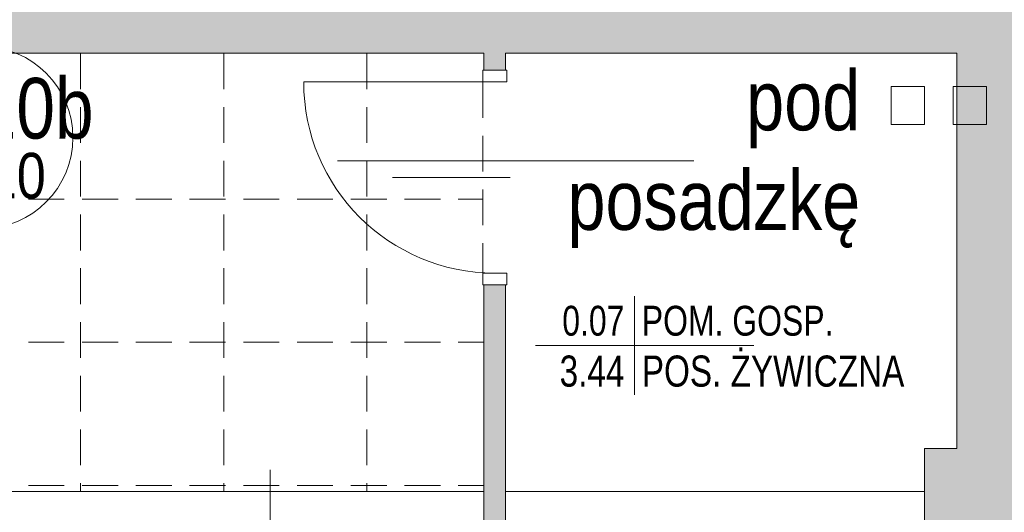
# Model space of a CAD drawing. Header units: millimetres. Extents: x -23540 to 53212, y -37964 to 41185.
# Tile 87 of 203: x -2017 to -1605, y -32245 to -32038. Entities that reach past the tile are written whole.
import ezdxf
from ezdxf.enums import TextEntityAlignment as Align

# ---------------------------------------------------------------- set-up
doc = ezdxf.new("R2010")
doc.units = ezdxf.units.MM
doc.linetypes.add('DASHEDX2', pattern=[1.5, 1, -0.5])
doc.layers.get('0').update_dxf_attribs({"lineweight": 18})
for name, color, linetype, lineweight in [('BA_drz', 7, 'Continuous', 18), ('BA_met', 7, 'Continuous', 18), ('MM_KS_OPISY', 7, 'Continuous', 9), ('PG_PRZERYWANE_ŚREDNIE', 1, 'DASHEDX2', 18), ('PG_WIDOKOWE_CIENKIE', 1, 'Continuous', 18), ('PG_ŚCIANY_DZIAŁOWE', 3, 'Continuous', 18)]:
    doc.layers.add(name, color=color, linetype=linetype, lineweight=lineweight)
doc.styles.add('ROMANS', font='bikromsw.shx', dxfattribs={"width": 0.8})
doc.styles.get("Standard").update_dxf_attribs({"font": 'arial.ttf'})

# ---------------------------------------------------------------- blocks, each defined once
blk = doc.blocks.new('bikmet')
blk.add_line((0, 1.65), (0, -1.65))
at = {"style": 'ROMANS', "width": 0.8}
blk.add_attdef('NRPOM', text='', height=1, dxfattribs=at).set_placement((-0.333, 0.333), align=Align.RIGHT)
blk.add_attdef('NWAPOM', (0.25, 0.333), '', height=1, dxfattribs=at)
blk.add_attdef('PODLOGA', text='', height=1.042, dxfattribs=at).set_placement((0.25, -0.333), align=Align.TOP_LEFT)
blk.add_attdef('RAREA', text='', height=1.042, dxfattribs=at).set_placement((-0.333, -0.333), align=Align.TOP_RIGHT)

msp = doc.modelspace()

# ---------------------------------------------------------------- hatches: boundary and pattern name
at = {"layer": 'PG_ŚCIANY_DZIAŁOWE', "true_color": 0x636466, "transparency": 33554610}
h = msp.add_hatch(color=251, dxfattribs=at)
h.dxf.hatch_style = 1
h.paths.add_polyline_path([(-1374.48, -31621.34), (-1411.41, -31621.34), (-1411.41, -32089.84), (-1585.41, -32089.84), (-1585.41, -31705.84), (-1585.41, -31597.84), (-1707.91, -31597.84), (-1707.91, -31616.34), (-1628.41, -31616.34), (-1628.41, -31826.84), (-1875.91, -31826.84), (-1875.91, -31616.34), (-1808.91, -31616.34), (-1808.91, -31597.84), (-1902.41, -31597.84), (-1902.41, -31616.34), (-1890.41, -31616.34), (-1890.41, -31845.34), (-1628.41, -31845.34), (-1628.41, -32031.34), (-2003.41, -32031.34), (-2003.41, -31616.34), (-2003.41, -31597.84), (-2053.41, -31597.84), (-2053.41, -31613.84), (-2021.91, -31613.84), (-2021.91, -32052.34), (-1822.41, -32052.34), (-1822.41, -32059.34), (-1813.41, -32059.34), (-1813.41, -32052.34), (-1624.41, -32052.34), (-1624.41, -32217.84), (-1637.91, -32217.84), (-1637.91, -32289.84), (-1562.85, -32289.84), (-1562.85, -32135.8), (-1374.48, -32135.8)])
h.paths.add_polyline_path([(-1411.41, -31481.34), (-1374.48, -31481.34), (-1374.48, -31446.84), (-1411.41, -31476.84)])
h = msp.add_hatch(color=251, dxfattribs=at)
h.dxf.hatch_style = 1
h.paths.add_polyline_path([(-1813.41, -32149.34), (-1822.41, -32149.34), (-1822.41, -32257.34), (-1813.41, -32257.34)])

# ---------------------------------------------------------------- linework, layer by layer
at = {"color": 251, "true_color": 0x636466}
for p, q in [((-2021.91, -32052.34), (-1822.41, -32052.34)), ((-1822.41, -32052.34), (-1822.41, -32059.34)), ((-1813.41, -32052.34), (-1624.41, -32052.34)), ((-1813.41, -32052.34), (-1813.41, -32059.34)), ((-1624.41, -32052.34), (-1624.41, -32217.84)), ((-1813.41, -32059.34), (-1822.41, -32059.34)), ((-1813.41, -32064.34), (-1822.41, -32064.34)), ((-1813.41, -32144.34), (-1822.41, -32144.34)), ((-1822.41, -32149.34), (-1822.41, -32257.34)), ((-1813.41, -32149.34), (-1813.41, -32257.34)), ((-1624.41, -32217.84), (-1637.91, -32217.84)), ((-1637.91, -32217.84), (-1637.91, -32289.84)), ((-1822.41, -32235.84), (-2188.41, -32235.84)), ((-1637.91, -32235.84), (-1813.41, -32235.84))]:
    msp.add_line(p, q, dxfattribs=at)
at = {"color": 251, "lineweight": 20, "true_color": 0x636466}
for p, q in [((-1813.41, -32059.34), (-1822.41, -32059.34)), ((-1812.91, -32149.34), (-1822.91, -32149.34)), ((-1813.41, -32149.34), (-1822.41, -32149.34)), ((-1911.97, -32327.7), (-1911.97, -32226.66))]:
    msp.add_line(p, q, dxfattribs=at)
at = {"layer": 'BA_drz', "color": 251, "true_color": 0x636466}
for p, q in [((-1822.91, -32064.34), (-1822.91, -32059.34)), ((-1812.91, -32059.34), (-1822.91, -32059.34)), ((-1812.91, -32064.34), (-1812.91, -32059.34)), ((-1817.91, -32064.34), (-1897.91, -32064.34)), ((-1812.91, -32064.34), (-1822.91, -32064.34)), ((-1860.71, -32104.27), (-1811.4, -32104.39)), ((-1812.91, -32144.34), (-1822.91, -32144.34)), ((-1822.91, -32149.34), (-1822.91, -32144.34)), ((-1812.91, -32149.34), (-1812.91, -32144.34))]:
    msp.add_line(p, q, dxfattribs=at)
msp.add_arc((-1817.91, -32064.34), 80, 180, 270, dxfattribs=at)
at = {"layer": 'BA_met', "color": 251, "true_color": 0x636466}
msp.add_line((-1800.87, -32174.71), (-1709.36, -32174.71), dxfattribs=at)
at = {"layer": 'MM_KS_OPISY'}
msp.add_line((-1734.58, -32097.41), (-1883.71, -32097.41), dxfattribs=at)
msp.add_circle((-2032.62, -32087.63), 38.1, dxfattribs=at)
msp.add_circle((-2032.62, -32087.63), 38.1, dxfattribs=at)
at = {"layer": 'PG_PRZERYWANE_ŚREDNIE', "color": 251, "lineweight": 15, "ltscale": 15, "true_color": 0x636466}
for p, q in [((-1991.41, -32052.34), (-1991.41, -32235.84)), ((-1931.41, -32052.34), (-1931.41, -32235.84)), ((-1871.41, -32052.34), (-1871.41, -32235.84)), ((-1822.91, -32064.34), (-1822.91, -32144.34)), ((-2193.16, -32113.34), (-1822.91, -32113.34)), ((-2193.16, -32173.34), (-1822.41, -32173.34)), ((-2193.16, -32233.34), (-1822.41, -32233.34))]:
    msp.add_line(p, q, dxfattribs=at)
at = {"layer": 'PG_WIDOKOWE_CIENKIE', "color": 251, "true_color": 0x636466}
for p, q in [((-1651.96, -32066.21), (-1637.96, -32066.21)), ((-1651.96, -32082.21), (-1651.96, -32066.21)), ((-1637.96, -32066.21), (-1637.96, -32082.21)), ((-1611.96, -32066.21), (-1625.96, -32066.21)), ((-1625.96, -32066.21), (-1625.96, -32082.21)), ((-1611.96, -32082.21), (-1611.96, -32066.21)), ((-1637.96, -32082.21), (-1651.96, -32082.21)), ((-1625.96, -32082.21), (-1611.96, -32082.21))]:
    msp.add_line(p, q, dxfattribs=at)

# ---------------------------------------------------------------- block references
at = {"layer": 'BA_met', "color": 251, "true_color": 0x636466, "xscale": 12.5, "yscale": 12.5, "zscale": 12.5}
msp.add_blockref('bikmet', (-1759.45, -32174.71), dxfattribs=at).add_auto_attribs({'NRPOM': '0.07', 'NWAPOM': 'POM. GOSP.', 'RAREA': '3.44', 'PODLOGA': 'POS. ŻYWICZNA'})

# ---------------------------------------------------------------- texts
at = {"layer": 'MM_KS_OPISY'}
for s, width, insert, char_height, attachment_point in [('{\\fArial Narrow|b0|i0|c238|p34;pod\\Pposadzkę}', 200.9859, (-1664.87, -32059.59), 25, 3), ('{\\fArial Narrow|b0|i0|c238|p34;PK10b}', 25.4, (-2073.22, -32062.65), 25.4, 1), ('{\\fArial Narrow|b0|i0|c238|p34;%%C110}', 0.5033, (-2059.28, -32094.04), 19.05, 1)]:
    msp.add_mtext_dynamic_manual_height_columns(s, width=width, gutter_width=1, heights=[0], dxfattribs=dict(at, insert=insert, char_height=char_height, attachment_point=attachment_point))

doc.saveas('drawing.dxf')
